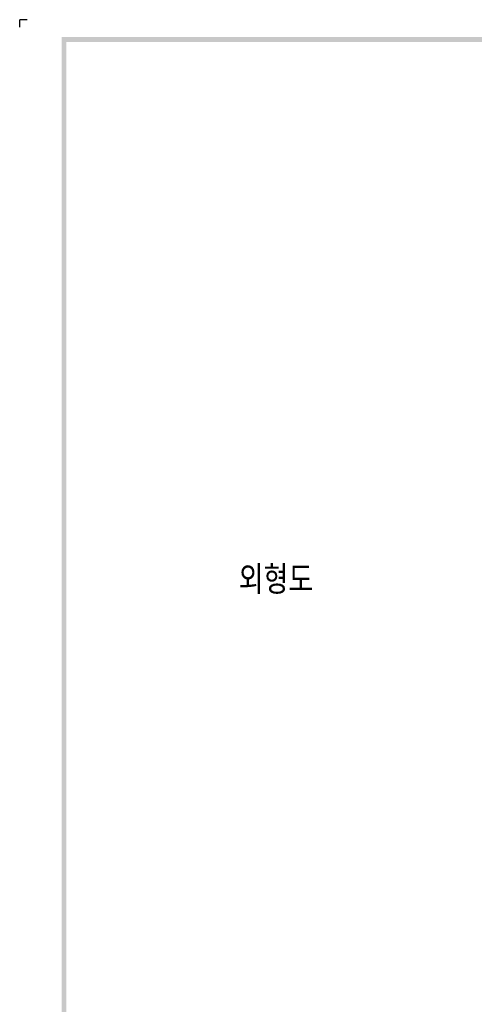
# Model space of a CAD drawing. Extents: x -312 to 2710, y -907 to 1738.
# Tile 3 of 17: x -312 to -72, y 1220 to 1738. Entities that reach past the tile are written whole.
import ezdxf

# ---------------------------------------------------------------- set-up
doc = ezdxf.new("R2010")
doc.units = 0
doc.header["$LTSCALE"] = 3
doc.header["$MEASUREMENT"] = 0
doc.layers.add('di', color=3, linetype='CONTINUOUS')
doc.layers.add('dwg', color=7, linetype='CONTINUOUS')
doc.styles.get("Standard").update_dxf_attribs({"font": 'romans.shx', "height": 4, "bigfont": 'ghs.shx'})

msp = doc.modelspace()

# ---------------------------------------------------------------- linework, layer by layer
at = {"layer": 'di'}
for p in [(-308.232, 1738.497), (-312.132, 1734.597)]:
    msp.add_line(p, (-312.132, 1738.497), dxfattribs=at)
at = {"layer": 'dwg'}
for points in [[(-290.032, 1729.397), (-287.432, 1726.797), (1831.568, 1729.397), (1828.968, 1726.797)], [(-290.032, 236.997), (-287.432, 238.297), (-290.032, 1729.397), (-287.432, 1726.797)]]:
    msp.add_trace(points, dxfattribs=at)

# ---------------------------------------------------------------- texts
at = {"layer": 'di', "insert": (-196.605, 1450.797), "char_height": 15, "width": 74.93994, "attachment_point": 1}
msp.add_mtext('{\\Fromans,hgs|c129;외형도}', dxfattribs=at)

doc.saveas('drawing.dxf')
